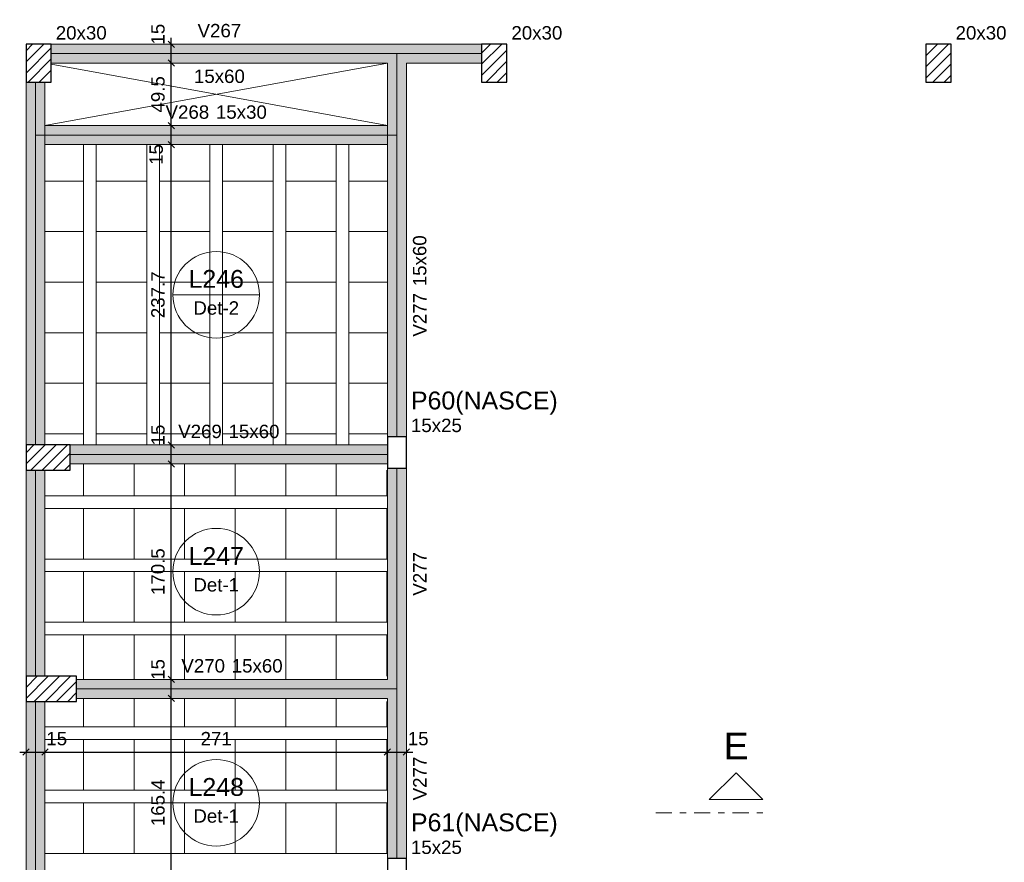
# Model space of a CAD drawing. Header units: millimetres. Extents: x 0 to 119, y 0 to 84.
# Tile 4 of 14: x 29 to 44, y 50 to 63. Entities that reach past the tile are written whole.
import ezdxf

# ---------------------------------------------------------------- set-up
doc = ezdxf.new("R2010")
doc.units = ezdxf.units.MM
doc.header["$MEASUREMENT"] = 0
doc.linetypes.add('DASHDOT', pattern=[2.54, 1.27, -0.635, 0, -0.635])
doc.linetypes.add('NULL', pattern=[0])
doc.layers.get('0').update_dxf_attribs({"lineweight": 18})
for name, color, linetype, lineweight in [('FO-Aberturas', 7, 'Continuous', 5), ('FO-Cortes', 9, 'DASHDOT', 5), ('FO-Cotas', 5, 'Continuous', 5), ('FO-Eixos', 5, 'Continuous', 5), ('FO-Hachura pilar que passa', 19, 'Continuous', 5), ('FO-Hachura viga', 43, 'Continuous', 5), ('FO-Hachuras das lajes', 1, 'Continuous', 20), ('FO-Pilares', 4, 'Continuous', 30), ('FO-Textos das lajes', 3, 'Continuous', 20), ('FO-Textos das vigas', 7, 'Continuous', 5), ('FO-Textos dos pilares', 7, 'Continuous', 5), ('FO-Vigas', 1, 'Continuous', 20)]:
    doc.layers.add(name, color=color, linetype=linetype, lineweight=lineweight)
doc.styles.add('Arial', font='txt')
doc.dimstyles.new('UM_50.000000', dxfattribs={"dimtxt": 0.18, "dimasz": 0.1, "dimexe": 0.1, "dimexo": 0.2, "dimgap": 0, "dimtad": 1, "dimtih": 1, "dimtoh": 1, "dimdec": 1, "dimlfac": 50, "dimzin": 0, "dimdsep": 46, "dimtxsty": 'Standard', "dimcen": 0.09, "dimdle": 0.1, "dimadec": 1, "dimazin": 2, "dimtfac": 1, "dimtdec": 4, "dimtofl": 0, "dimtmove": 0, "dimatfit": 3, "dimfxl": 1, "dimtolj": 1, "dimarcsym": 0})

# ---------------------------------------------------------------- blocks, each defined once
blk = doc.blocks.new('_Oblique')
at = {"color": 0, "linetype": 'ByBlock', "lineweight": -2}
blk.add_line((-0.5, -0.5), (0.5, 0.5), dxfattribs=at)
blk = doc.blocks.new('*D7')
at = {"layer": 'Defpoints', "color": 0}
for p in [(28.835, 51.853), (29.135, 51.853), (29.135, 51.853)]:
    blk.add_point(p, dxfattribs=at)
at = {"layer": 'FO-Cotas', "color": 0, "lineweight": -2}
blk.add_line((28.735, 51.853), (29.235, 51.853), dxfattribs=at)
at = {"layer": 'FO-Cotas', "color": 0, "lineweight": -2, "xscale": 0.1, "yscale": 0.1, "zscale": 0.1, "rotation": 180}
blk.add_blockref('_Oblique', (28.835, 51.853), dxfattribs=at)
at = {"layer": 'FO-Cotas', "color": 0, "lineweight": -2, "xscale": 0.1, "yscale": 0.1, "zscale": 0.1}
blk.add_blockref('_Oblique', (29.135, 51.853), dxfattribs=at)
at = {"layer": 'FO-Cotas', "color": 7, "insert": (29.321, 52.065), "char_height": 0.2118, "attachment_point": 5, "rotation": 0.0057, "style": 'Arial'}
blk.add_mtext('\\A1;15', dxfattribs=at)
blk = doc.blocks.new('*D8')
at = {"layer": 'Defpoints', "color": 0}
for p in [(29.135, 51.853), (34.555, 51.853), (34.555, 51.853)]:
    blk.add_point(p, dxfattribs=at)
at = {"layer": 'FO-Cotas', "color": 0, "lineweight": -2}
blk.add_line((29.035, 51.853), (34.655, 51.853), dxfattribs=at)
at = {"layer": 'FO-Cotas', "color": 0, "lineweight": -2, "xscale": 0.1, "yscale": 0.1, "zscale": 0.1, "rotation": 180}
blk.add_blockref('_Oblique', (29.135, 51.853), dxfattribs=at)
at = {"layer": 'FO-Cotas', "color": 0, "lineweight": -2, "xscale": 0.1, "yscale": 0.1, "zscale": 0.1}
blk.add_blockref('_Oblique', (34.555, 51.853), dxfattribs=at)
at = {"layer": 'FO-Cotas', "color": 7, "insert": (31.845, 52.065), "char_height": 0.2118, "attachment_point": 5, "rotation": 0.0057, "style": 'Arial'}
blk.add_mtext('\\A1;271', dxfattribs=at)
blk = doc.blocks.new('*D9')
at = {"layer": 'Defpoints', "color": 0}
for p in [(34.555, 51.853), (34.855, 51.853), (34.855, 51.853)]:
    blk.add_point(p, dxfattribs=at)
at = {"layer": 'FO-Cotas', "color": 0, "lineweight": -2}
blk.add_line((34.455, 51.853), (34.955, 51.853), dxfattribs=at)
at = {"layer": 'FO-Cotas', "color": 0, "lineweight": -2, "xscale": 0.1, "yscale": 0.1, "zscale": 0.1, "rotation": 180}
blk.add_blockref('_Oblique', (34.555, 51.853), dxfattribs=at)
at = {"layer": 'FO-Cotas', "color": 0, "lineweight": -2, "xscale": 0.1, "yscale": 0.1, "zscale": 0.1}
blk.add_blockref('_Oblique', (34.855, 51.853), dxfattribs=at)
at = {"layer": 'FO-Cotas', "color": 7, "insert": (35.041, 52.065), "char_height": 0.2118, "attachment_point": 5, "rotation": 0.0057, "style": 'Arial'}
blk.add_mtext('\\A1;15', dxfattribs=at)
blk = doc.blocks.new('*D17')
at = {"layer": 'Defpoints', "color": 0}
for p in [(31.135, 52.703), (31.135, 52.703), (31.135, 49.396)]:
    blk.add_point(p, dxfattribs=at)
at = {"layer": 'FO-Cotas', "color": 0, "lineweight": -2}
blk.add_line((31.135, 49.296), (31.135, 52.803), dxfattribs=at)
at = {"layer": 'FO-Cotas', "color": 0, "lineweight": -2, "xscale": 0.1, "yscale": 0.1, "zscale": 0.1}
for p, rotation in [((31.135, 52.703), 90), ((31.135, 49.396), 270)]:
    blk.add_blockref('_Oblique', p, dxfattribs=dict(at, rotation=rotation))
at = {"layer": 'FO-Cotas', "color": 7, "insert": (30.924, 51.05), "char_height": 0.2118, "attachment_point": 5, "rotation": 90, "style": 'Arial'}
blk.add_mtext('\\A1;165.4', dxfattribs=at)
blk = doc.blocks.new('*D18')
at = {"layer": 'Defpoints', "color": 0}
for p in [(31.135, 53.003), (31.135, 53.003), (31.135, 52.703)]:
    blk.add_point(p, dxfattribs=at)
at = {"layer": 'FO-Cotas', "color": 0, "lineweight": -2}
blk.add_line((31.135, 52.603), (31.135, 53.103), dxfattribs=at)
at = {"layer": 'FO-Cotas', "color": 0, "lineweight": -2, "xscale": 0.1, "yscale": 0.1, "zscale": 0.1}
for p, rotation in [((31.135, 53.003), 90), ((31.135, 52.703), 270)]:
    blk.add_blockref('_Oblique', p, dxfattribs=dict(at, rotation=rotation))
at = {"layer": 'FO-Cotas', "color": 7, "insert": (30.924, 53.16), "char_height": 0.2118, "attachment_point": 5, "rotation": 90, "style": 'Arial'}
blk.add_mtext('\\A1;15', dxfattribs=at)
blk = doc.blocks.new('*D19')
at = {"layer": 'Defpoints', "color": 0}
for p in [(31.135, 56.413), (31.135, 56.413), (31.135, 53.003)]:
    blk.add_point(p, dxfattribs=at)
at = {"layer": 'FO-Cotas', "color": 0, "lineweight": -2}
blk.add_line((31.135, 52.903), (31.135, 56.513), dxfattribs=at)
at = {"layer": 'FO-Cotas', "color": 0, "lineweight": -2, "xscale": 0.1, "yscale": 0.1, "zscale": 0.1}
for p, rotation in [((31.135, 56.413), 90), ((31.135, 53.003), 270)]:
    blk.add_blockref('_Oblique', p, dxfattribs=dict(at, rotation=rotation))
at = {"layer": 'FO-Cotas', "color": 7, "insert": (30.924, 54.708), "char_height": 0.2118, "attachment_point": 5, "rotation": 90, "style": 'Arial'}
blk.add_mtext('\\A1;170.5', dxfattribs=at)
blk = doc.blocks.new('*D20')
at = {"layer": 'Defpoints', "color": 0}
for p in [(31.135, 56.713), (31.135, 56.713), (31.135, 56.413)]:
    blk.add_point(p, dxfattribs=at)
at = {"layer": 'FO-Cotas', "color": 0, "lineweight": -2}
blk.add_line((31.135, 56.313), (31.135, 56.813), dxfattribs=at)
at = {"layer": 'FO-Cotas', "color": 0, "lineweight": -2, "xscale": 0.1, "yscale": 0.1, "zscale": 0.1}
for p, rotation in [((31.135, 56.713), 90), ((31.135, 56.413), 270)]:
    blk.add_blockref('_Oblique', p, dxfattribs=dict(at, rotation=rotation))
at = {"layer": 'FO-Cotas', "color": 7, "insert": (30.924, 56.871), "char_height": 0.2118, "attachment_point": 5, "rotation": 90, "style": 'Arial'}
blk.add_mtext('\\A1;15', dxfattribs=at)
blk = doc.blocks.new('*D21')
at = {"layer": 'Defpoints', "color": 0}
for p in [(31.135, 61.467), (31.135, 61.467), (31.135, 56.713)]:
    blk.add_point(p, dxfattribs=at)
at = {"layer": 'FO-Cotas', "color": 0, "lineweight": -2}
blk.add_line((31.135, 56.613), (31.135, 61.567), dxfattribs=at)
at = {"layer": 'FO-Cotas', "color": 0, "lineweight": -2, "xscale": 0.1, "yscale": 0.1, "zscale": 0.1}
for p, rotation in [((31.135, 61.467), 90), ((31.135, 56.713), 270)]:
    blk.add_blockref('_Oblique', p, dxfattribs=dict(at, rotation=rotation))
at = {"layer": 'FO-Cotas', "color": 7, "insert": (30.924, 59.09), "char_height": 0.2118, "attachment_point": 5, "rotation": 90, "style": 'Arial'}
blk.add_mtext('\\A1;237.7', dxfattribs=at)
blk = doc.blocks.new('*D22')
at = {"layer": 'Defpoints', "color": 0}
for p in [(31.135, 61.767), (31.135, 61.767), (31.135, 61.467)]:
    blk.add_point(p, dxfattribs=at)
at = {"layer": 'FO-Cotas', "color": 0, "lineweight": -2}
blk.add_line((31.135, 61.367), (31.135, 61.867), dxfattribs=at)
at = {"layer": 'FO-Cotas', "color": 0, "lineweight": -2, "xscale": 0.1, "yscale": 0.1, "zscale": 0.1}
for p, rotation in [((31.135, 61.767), 90), ((31.135, 61.467), 270)]:
    blk.add_blockref('_Oblique', p, dxfattribs=dict(at, rotation=rotation))
at = {"layer": 'FO-Cotas', "color": 7, "insert": (30.896, 61.31), "char_height": 0.2118, "attachment_point": 5, "rotation": 90, "style": 'Arial'}
blk.add_mtext('\\A1;15', dxfattribs=at)
blk = doc.blocks.new('*D23')
at = {"layer": 'Defpoints', "color": 0}
for p in [(31.135, 62.756), (31.135, 62.756), (31.135, 61.767)]:
    blk.add_point(p, dxfattribs=at)
at = {"layer": 'FO-Cotas', "color": 0, "lineweight": -2}
blk.add_line((31.135, 61.667), (31.135, 62.856), dxfattribs=at)
at = {"layer": 'FO-Cotas', "color": 0, "lineweight": -2, "xscale": 0.1, "yscale": 0.1, "zscale": 0.1}
for p, rotation in [((31.135, 62.756), 90), ((31.135, 61.767), 270)]:
    blk.add_blockref('_Oblique', p, dxfattribs=dict(at, rotation=rotation))
at = {"layer": 'FO-Cotas', "color": 7, "insert": (30.924, 62.262), "char_height": 0.2118, "attachment_point": 5, "rotation": 90, "style": 'Arial'}
blk.add_mtext('\\A1;49.5', dxfattribs=at)
blk = doc.blocks.new('*D24')
at = {"layer": 'Defpoints', "color": 0}
for p in [(31.135, 63.056), (31.135, 63.056), (31.135, 62.756)]:
    blk.add_point(p, dxfattribs=at)
at = {"layer": 'FO-Cotas', "color": 0, "lineweight": -2}
blk.add_line((31.135, 62.656), (31.135, 63.156), dxfattribs=at)
at = {"layer": 'FO-Cotas', "color": 0, "lineweight": -2, "xscale": 0.1, "yscale": 0.1, "zscale": 0.1}
for p, rotation in [((31.135, 63.056), 90), ((31.135, 62.756), 270)]:
    blk.add_blockref('_Oblique', p, dxfattribs=dict(at, rotation=rotation))
at = {"layer": 'FO-Cotas', "color": 7, "insert": (30.924, 63.214), "char_height": 0.2118, "attachment_point": 5, "rotation": 90, "style": 'Arial'}
blk.add_mtext('\\A1;15', dxfattribs=at)

msp = doc.modelspace()

# ---------------------------------------------------------------- hatches: boundary and pattern name
at = {"layer": 'FO-Hachura pilar que passa', "linetype": 'Continuous'}
h = msp.add_hatch(dxfattribs=at)
h.set_pattern_fill('ANSI31', color=19, style=0)
h.paths.add_polyline_path([(28.8354, 62.4563), (29.0354, 62.4563), (29.2354, 62.4563), (29.2354, 62.7563), (29.2354, 63.0563), (29.0354, 63.0563), (28.8354, 63.0563), (28.8354, 62.7563)])
h = msp.add_hatch(dxfattribs=at)
h.set_pattern_fill('ANSI31', color=19, style=0)
h.paths.add_polyline_path([(36.0454, 62.4563), (36.2454, 62.4563), (36.4454, 62.4563), (36.4454, 62.7563), (36.4454, 63.0563), (36.2454, 63.0563), (36.0454, 63.0563), (36.0454, 62.7563)])
h = msp.add_hatch(dxfattribs=at)
h.set_pattern_fill('ANSI31', color=19, style=0)
h.paths.add_polyline_path([(43.0744, 62.4563), (43.2744, 62.4563), (43.4744, 62.4563), (43.4744, 62.7563), (43.4744, 63.0563), (43.2744, 63.0563), (43.0744, 63.0563), (43.0744, 62.7563)])
h = msp.add_hatch(dxfattribs=at)
h.set_pattern_fill('ANSI31', color=19, style=0)
h.paths.add_polyline_path([(29.5354, 56.3133), (29.5354, 56.5133), (29.5354, 56.7133), (29.1854, 56.7133), (28.8354, 56.7133), (28.8354, 56.5133), (28.8354, 56.3133), (29.1854, 56.3133)])
h = msp.add_hatch(dxfattribs=at)
h.set_pattern_fill('ANSI31', color=19, style=0)
h.paths.add_polyline_path([(28.8354, 53.0531), (28.8354, 52.8531), (28.8354, 52.6531), (29.2354, 52.6531), (29.6354, 52.6531), (29.6354, 52.8531), (29.6354, 53.0531), (29.2354, 53.0531)])
at = {"layer": 'FO-Hachura viga', "linetype": 'Continuous'}
for points in [[(34.7056, 62.9063), (34.7056, 62.9063), (34.7056, 63.0563), (29.2356, 63.0563), (29.2356, 62.7563), (34.5556, 62.7563), (34.7056, 62.9063)], [(36.0456, 63.0563), (36.0456, 63.0563), (34.7056, 63.0563), (34.7056, 62.9063), (34.8556, 62.7563), (36.0456, 62.7563), (36.0456, 63.0563)], [(34.8556, 62.7563), (34.8556, 62.7563), (34.7056, 62.9063), (34.5556, 62.7563), (34.5556, 61.6169), (34.8556, 61.6169), (34.8556, 62.7563)], [(29.1356, 62.4563), (29.1356, 62.4563), (28.8356, 62.4563), (28.8356, 61.6169), (29.1356, 61.6169), (29.1356, 62.4563)], [(34.7056, 61.6169), (34.7056, 61.6169), (34.5556, 61.7669), (29.1356, 61.7669), (28.9856, 61.6169), (29.1354, 61.4669), (34.5556, 61.4669), (34.7056, 61.6169)], [(29.1354, 61.6169), (29.1354, 61.6169), (28.8356, 61.6169), (28.8356, 56.7131), (29.1354, 56.7131), (29.1354, 61.6169)], [(34.8556, 61.6169), (34.8556, 61.6169), (34.5556, 61.6169), (34.5556, 56.8431), (34.8556, 56.8431), (34.8556, 61.6169)], [(34.5556, 56.7131), (34.5556, 56.7131), (29.5356, 56.7131), (29.5356, 56.4131), (34.5556, 56.4131), (34.5556, 56.7131)], [(29.1356, 56.3131), (29.1356, 56.3131), (28.8356, 56.3131), (28.8356, 53.0529), (29.1356, 53.0529), (29.1356, 56.3131)], [(34.8556, 56.3431), (34.8556, 56.3431), (34.5556, 56.3431), (34.5556, 53.0029), (34.7056, 52.8529), (34.8556, 52.8529), (34.8556, 56.3431)], [(34.7056, 52.8529), (34.7056, 52.8529), (34.5556, 53.0029), (29.6356, 53.0029), (29.6356, 52.7029), (34.5556, 52.7029), (34.7056, 52.8529)], [(34.8556, 52.8529), (34.8556, 52.8529), (34.7056, 52.8529), (34.5556, 52.7029), (34.5556, 50.1661), (34.8556, 50.1661), (34.8556, 52.8529)], [(29.1356, 52.6529), (29.1356, 52.6529), (28.8356, 52.6529), (28.8356, 49.3961), (29.1356, 49.3961), (29.1356, 52.6529)]]:
    msp.add_hatch(color=43, dxfattribs=at).paths.add_polyline_path(points)

# ---------------------------------------------------------------- linework, layer by layer
at = {"layer": 'FO-Aberturas'}
for p, q in [((29.1354, 61.7671), (34.5554, 62.7561)), ((29.2354, 62.7381), (34.5554, 61.7671))]:
    msp.add_line(p, q, dxfattribs=at)
at = {"layer": 'FO-Cortes', "ltscale": 0.2}
msp.add_line((38.8015, 50.8908), (40.4959, 50.8908), dxfattribs=at)
at = {"layer": 'FO-Cortes', "linetype": 'Continuous', "ltscale": 0.2}
msp.add_lwpolyline([(40.4959, 51.1026), (39.6487, 51.1026), (40.0723, 51.5262), (40.4959, 51.1026)], close=True, dxfattribs=at)
at = {"layer": 'FO-Eixos'}
for p, q in [((29.2354, 62.9063), (34.7054, 62.9063)), ((34.7054, 62.9063), (36.0454, 62.9063)), ((34.7054, 61.6169), (34.7054, 62.9063)), ((28.9854, 61.6169), (28.9854, 62.4563)), ((28.9854, 56.7133), (28.9854, 61.6169)), ((28.9854, 61.6169), (34.7054, 61.6169)), ((34.7054, 56.8433), (34.7054, 61.6169)), ((29.5354, 56.5633), (34.5554, 56.5633)), ((28.9854, 53.0531), (28.9854, 56.3133)), ((34.7054, 52.8531), (34.7054, 56.3433)), ((29.6354, 52.8531), (34.7054, 52.8531)), ((34.7054, 50.1661), (34.7054, 52.8531)), ((28.9854, 49.3961), (28.9854, 52.6531))]:
    msp.add_line(p, q, dxfattribs=at)
for points in [[(29.1354, 60.8901), (29.7454, 60.8901), (29.7454, 61.4671)], [(29.9454, 61.4671), (29.9454, 60.8901), (30.7454, 60.8901), (30.7454, 61.4671)], [(30.9454, 61.4671), (30.9454, 60.8901), (31.7454, 60.8901), (31.7454, 61.4671)], [(31.9454, 61.4671), (31.9454, 60.8901), (32.7454, 60.8901), (32.7454, 61.4671)], [(32.9454, 61.4671), (32.9454, 60.8901), (33.7454, 60.8901), (33.7454, 61.4671)], [(33.9454, 61.4671), (33.9454, 60.8901), (34.5554, 60.8901)], [(29.1354, 60.0901), (29.7454, 60.0901), (29.7454, 60.8901), (29.1354, 60.8901)], [(34.5554, 60.8901), (33.9454, 60.8901), (33.9454, 60.0901), (34.5554, 60.0901)], [(29.1354, 59.2901), (29.7454, 59.2901), (29.7454, 60.0901), (29.1354, 60.0901)], [(34.5554, 60.0901), (33.9454, 60.0901), (33.9454, 59.2901), (34.5554, 59.2901)], [(29.1354, 58.4901), (29.7454, 58.4901), (29.7454, 59.2901), (29.1354, 59.2901)], [(34.5554, 59.2901), (33.9454, 59.2901), (33.9454, 58.4901), (34.5554, 58.4901)], [(29.1354, 57.6901), (29.7454, 57.6901), (29.7454, 58.4901), (29.1354, 58.4901)], [(34.5554, 58.4901), (33.9454, 58.4901), (33.9454, 57.6901), (34.5554, 57.6901)], [(29.1354, 56.8901), (29.7454, 56.8901), (29.7454, 57.6901), (29.1354, 57.6901)], [(34.5554, 57.6901), (33.9454, 57.6901), (33.9454, 56.8901), (34.5554, 56.8901)], [(29.1354, 55.9081), (29.7454, 55.9081), (29.7454, 56.4131)], [(29.7454, 56.4131), (29.7454, 55.9081), (30.5454, 55.9081), (30.5454, 56.4131)], [(30.5454, 56.4131), (30.5454, 55.9081), (31.3454, 55.9081), (31.3454, 56.4131)], [(31.3454, 56.4131), (31.3454, 55.9081), (32.1454, 55.9081), (32.1454, 56.4131)], [(32.1454, 56.4131), (32.1454, 55.9081), (32.9454, 55.9081), (32.9454, 56.4131)], [(32.9454, 56.4131), (32.9454, 55.9081), (33.7454, 55.9081), (33.7454, 56.4131)], [(33.7454, 56.4131), (33.7454, 55.9081), (34.5554, 55.9081), (34.5454, 55.9081), (34.5454, 56.3131)], [(29.1354, 54.9081), (29.7454, 54.9081), (29.7454, 55.7081), (29.1354, 55.7081)], [(29.1354, 53.9081), (29.7454, 53.9081), (29.7454, 54.7081), (29.1354, 54.7081)], [(29.7454, 53.0031), (29.7454, 53.7081), (29.1354, 53.7081)], [(30.5454, 53.0031), (30.5454, 53.7081), (29.7454, 53.7081), (29.7454, 53.0031)], [(31.3454, 53.0031), (31.3454, 53.7081), (30.5454, 53.7081), (30.5454, 53.0031)], [(32.1454, 53.0031), (32.1454, 53.7081), (31.3454, 53.7081), (31.3454, 53.0031)], [(32.9454, 53.0031), (32.9454, 53.7081), (32.1454, 53.7081), (32.1454, 53.0031)], [(33.7454, 53.0031), (33.7454, 53.7081), (32.9454, 53.7081), (32.9454, 53.0031)], [(34.5454, 53.0531), (34.5454, 53.7081), (34.5554, 53.7081), (33.7454, 53.7081), (33.7454, 53.0031)], [(29.1354, 52.2501), (29.7454, 52.2501), (29.7454, 52.7031)], [(29.7454, 52.7031), (29.7454, 52.2501), (30.5454, 52.2501), (30.5454, 52.7031)], [(30.5454, 52.7031), (30.5454, 52.2501), (31.3454, 52.2501), (31.3454, 52.7031)], [(31.3454, 52.7031), (31.3454, 52.2501), (32.1454, 52.2501), (32.1454, 52.7031)], [(32.1454, 52.7031), (32.1454, 52.2501), (32.9454, 52.2501), (32.9454, 52.7031)], [(32.9454, 52.7031), (32.9454, 52.2501), (33.7454, 52.2501), (33.7454, 52.7031)], [(33.7454, 52.7031), (33.7454, 52.2501), (34.5554, 52.2501), (34.5454, 52.2501), (34.5454, 52.6531)], [(29.1354, 51.2501), (29.7454, 51.2501), (29.7454, 52.0501), (29.1354, 52.0501)], [(29.1354, 50.2501), (29.7454, 50.2501), (29.7454, 51.0501), (29.1354, 51.0501)]]:
    msp.add_lwpolyline(points, dxfattribs=at)
for points in [[(30.7454, 60.0901), (30.7454, 60.8901), (29.9454, 60.8901), (29.9454, 60.0901), (30.7454, 60.0901)], [(31.7454, 60.0901), (31.7454, 60.8901), (30.9454, 60.8901), (30.9454, 60.0901), (31.7454, 60.0901)], [(32.7454, 60.0901), (32.7454, 60.8901), (31.9454, 60.8901), (31.9454, 60.0901), (32.7454, 60.0901)], [(33.7454, 60.0901), (33.7454, 60.8901), (32.9454, 60.8901), (32.9454, 60.0901), (33.7454, 60.0901)], [(30.7454, 59.2901), (30.7454, 60.0901), (29.9454, 60.0901), (29.9454, 59.2901), (30.7454, 59.2901)], [(31.7454, 59.2901), (31.7454, 60.0901), (30.9454, 60.0901), (30.9454, 59.2901), (31.7454, 59.2901)], [(32.7454, 59.2901), (32.7454, 60.0901), (31.9454, 60.0901), (31.9454, 59.2901), (32.7454, 59.2901)], [(33.7454, 59.2901), (33.7454, 60.0901), (32.9454, 60.0901), (32.9454, 59.2901), (33.7454, 59.2901)], [(30.7454, 58.4901), (30.7454, 59.2901), (29.9454, 59.2901), (29.9454, 58.4901), (30.7454, 58.4901)], [(31.7454, 58.4901), (31.7454, 59.2901), (30.9454, 59.2901), (30.9454, 58.4901), (31.7454, 58.4901)], [(32.7454, 58.4901), (32.7454, 59.2901), (31.9454, 59.2901), (31.9454, 58.4901), (32.7454, 58.4901)], [(33.7454, 58.4901), (33.7454, 59.2901), (32.9454, 59.2901), (32.9454, 58.4901), (33.7454, 58.4901)], [(30.7454, 57.6901), (30.7454, 58.4901), (29.9454, 58.4901), (29.9454, 57.6901), (30.7454, 57.6901)], [(31.7454, 57.6901), (31.7454, 58.4901), (30.9454, 58.4901), (30.9454, 57.6901), (31.7454, 57.6901)], [(32.7454, 57.6901), (32.7454, 58.4901), (31.9454, 58.4901), (31.9454, 57.6901), (32.7454, 57.6901)], [(33.7454, 57.6901), (33.7454, 58.4901), (32.9454, 58.4901), (32.9454, 57.6901), (33.7454, 57.6901)], [(30.7454, 56.8901), (30.7454, 57.6901), (29.9454, 57.6901), (29.9454, 56.8901), (30.7454, 56.8901)], [(31.7454, 56.8901), (31.7454, 57.6901), (30.9454, 57.6901), (30.9454, 56.8901), (31.7454, 56.8901)], [(32.7454, 56.8901), (32.7454, 57.6901), (31.9454, 57.6901), (31.9454, 56.8901), (32.7454, 56.8901)], [(33.7454, 56.8901), (33.7454, 57.6901), (32.9454, 57.6901), (32.9454, 56.8901), (33.7454, 56.8901)], [(29.7454, 54.9081), (30.5454, 54.9081), (30.5454, 55.7081), (29.7454, 55.7081), (29.7454, 54.9081)], [(30.5454, 54.9081), (31.3454, 54.9081), (31.3454, 55.7081), (30.5454, 55.7081), (30.5454, 54.9081)], [(31.3454, 54.9081), (32.1454, 54.9081), (32.1454, 55.7081), (31.3454, 55.7081), (31.3454, 54.9081)], [(32.1454, 54.9081), (32.9454, 54.9081), (32.9454, 55.7081), (32.1454, 55.7081), (32.1454, 54.9081)], [(32.9454, 54.9081), (33.7454, 54.9081), (33.7454, 55.7081), (32.9454, 55.7081), (32.9454, 54.9081)], [(33.7454, 54.9081), (34.5454, 54.9081), (34.5454, 55.7081), (33.7454, 55.7081), (33.7454, 54.9081)], [(29.7454, 53.9081), (30.5454, 53.9081), (30.5454, 54.7081), (29.7454, 54.7081), (29.7454, 53.9081)], [(30.5454, 53.9081), (31.3454, 53.9081), (31.3454, 54.7081), (30.5454, 54.7081), (30.5454, 53.9081)], [(31.3454, 53.9081), (32.1454, 53.9081), (32.1454, 54.7081), (31.3454, 54.7081), (31.3454, 53.9081)], [(32.1454, 53.9081), (32.9454, 53.9081), (32.9454, 54.7081), (32.1454, 54.7081), (32.1454, 53.9081)], [(32.9454, 53.9081), (33.7454, 53.9081), (33.7454, 54.7081), (32.9454, 54.7081), (32.9454, 53.9081)], [(33.7454, 53.9081), (34.5454, 53.9081), (34.5454, 54.7081), (33.7454, 54.7081), (33.7454, 53.9081)], [(29.7454, 51.2501), (30.5454, 51.2501), (30.5454, 52.0501), (29.7454, 52.0501), (29.7454, 51.2501)], [(30.5454, 51.2501), (31.3454, 51.2501), (31.3454, 52.0501), (30.5454, 52.0501), (30.5454, 51.2501)], [(31.3454, 51.2501), (32.1454, 51.2501), (32.1454, 52.0501), (31.3454, 52.0501), (31.3454, 51.2501)], [(32.1454, 51.2501), (32.9454, 51.2501), (32.9454, 52.0501), (32.1454, 52.0501), (32.1454, 51.2501)], [(32.9454, 51.2501), (33.7454, 51.2501), (33.7454, 52.0501), (32.9454, 52.0501), (32.9454, 51.2501)], [(33.7454, 51.2501), (34.5454, 51.2501), (34.5454, 52.0501), (33.7454, 52.0501), (33.7454, 51.2501)], [(29.7454, 50.2501), (30.5454, 50.2501), (30.5454, 51.0501), (29.7454, 51.0501), (29.7454, 50.2501)], [(30.5454, 50.2501), (31.3454, 50.2501), (31.3454, 51.0501), (30.5454, 51.0501), (30.5454, 50.2501)], [(31.3454, 50.2501), (32.1454, 50.2501), (32.1454, 51.0501), (31.3454, 51.0501), (31.3454, 50.2501)], [(32.1454, 50.2501), (32.9454, 50.2501), (32.9454, 51.0501), (32.1454, 51.0501), (32.1454, 50.2501)], [(32.9454, 50.2501), (33.7454, 50.2501), (33.7454, 51.0501), (32.9454, 51.0501), (32.9454, 50.2501)], [(33.7454, 50.2501), (34.5454, 50.2501), (34.5454, 51.0501), (33.7454, 51.0501), (33.7454, 50.2501)]]:
    msp.add_lwpolyline(points, close=True, dxfattribs=at)
at = {"layer": 'FO-Hachuras das lajes'}
for p, q in [((29.7454, 56.7131), (29.7454, 61.4671)), ((29.9454, 56.7131), (29.9454, 61.4671)), ((30.7454, 56.7131), (30.7454, 61.4671)), ((30.9454, 56.7131), (30.9454, 61.4671)), ((31.7454, 56.7131), (31.7454, 61.4671)), ((31.9454, 56.7131), (31.9454, 61.4671)), ((32.7454, 56.7131), (32.7454, 61.4671)), ((32.9454, 56.7131), (32.9454, 61.4671)), ((33.7454, 56.7131), (33.7454, 61.4671)), ((33.9454, 56.7131), (33.9454, 61.4671)), ((29.1354, 55.9081), (29.5354, 55.9081)), ((29.5354, 55.9081), (29.6354, 55.9081)), ((29.6354, 55.9081), (34.5554, 55.9081)), ((29.1354, 55.7081), (29.5354, 55.7081)), ((29.5354, 55.7081), (29.6354, 55.7081)), ((29.6354, 55.7081), (34.5554, 55.7081)), ((29.1354, 54.9081), (29.5354, 54.9081)), ((29.5354, 54.9081), (29.6354, 54.9081)), ((29.6354, 54.9081), (34.5554, 54.9081)), ((29.1354, 54.7081), (29.5354, 54.7081)), ((29.5354, 54.7081), (29.6354, 54.7081)), ((29.6354, 54.7081), (34.5554, 54.7081)), ((29.1354, 53.9081), (29.5354, 53.9081)), ((29.5354, 53.9081), (29.6354, 53.9081)), ((29.6354, 53.9081), (34.5554, 53.9081)), ((29.1354, 53.7081), (29.5354, 53.7081)), ((29.5354, 53.7081), (29.6354, 53.7081)), ((29.6354, 53.7081), (34.5554, 53.7081)), ((29.1354, 52.2501), (29.6354, 52.2501)), ((29.6354, 52.2501), (34.5554, 52.2501)), ((29.1354, 52.0501), (29.6354, 52.0501)), ((29.6354, 52.0501), (34.5554, 52.0501)), ((29.1354, 51.2501), (29.6354, 51.2501)), ((29.6354, 51.2501), (34.5554, 51.2501)), ((29.1354, 51.0501), (29.6354, 51.0501)), ((29.6354, 51.0501), (34.5554, 51.0501)), ((29.1354, 50.2501), (29.6354, 50.2501)), ((29.6354, 50.2501), (34.5554, 50.2501))]:
    msp.add_line(p, q, dxfattribs=at)
at = {"layer": 'FO-Pilares'}
for points in [[(28.8354, 62.4563), (29.0354, 62.4563), (29.2354, 62.4563), (29.2354, 62.7563), (29.2354, 63.0563), (29.0354, 63.0563), (28.8354, 63.0563), (28.8354, 62.7563), (28.8354, 62.4563)], [(36.0454, 62.4563), (36.2454, 62.4563), (36.4454, 62.4563), (36.4454, 62.7563), (36.4454, 63.0563), (36.2454, 63.0563), (36.0454, 63.0563), (36.0454, 62.7563), (36.0454, 62.4563)], [(43.0744, 62.4563), (43.2744, 62.4563), (43.4744, 62.4563), (43.4744, 62.7563), (43.4744, 63.0563), (43.2744, 63.0563), (43.0744, 63.0563), (43.0744, 62.7563), (43.0744, 62.4563)], [(34.5554, 56.3433), (34.7054, 56.3433), (34.8554, 56.3433), (34.8554, 56.5933), (34.8554, 56.8433), (34.7054, 56.8433), (34.5554, 56.8433), (34.5554, 56.5933), (34.5554, 56.3433)], [(29.5354, 56.3133), (29.5354, 56.5133), (29.5354, 56.7133), (29.1854, 56.7133), (28.8354, 56.7133), (28.8354, 56.5133), (28.8354, 56.3133), (29.1854, 56.3133), (29.5354, 56.3133)], [(28.8354, 53.0531), (28.8354, 52.8531), (28.8354, 52.6531), (29.2354, 52.6531), (29.6354, 52.6531), (29.6354, 52.8531), (29.6354, 53.0531), (29.2354, 53.0531), (28.8354, 53.0531)], [(34.5554, 49.6661), (34.7054, 49.6661), (34.8554, 49.6661), (34.8554, 49.9161), (34.8554, 50.1661), (34.7054, 50.1661), (34.5554, 50.1661), (34.5554, 49.9161), (34.5554, 49.6661)]]:
    msp.add_lwpolyline(points, close=True, dxfattribs=at)
at = {"layer": 'FO-Textos das lajes'}
for p, q in [((31.16, 59.0901), (32.5308, 59.0901)), ((31.16, 54.7082), (32.5308, 54.7082)), ((31.16, 51.0496), (32.5308, 51.0496))]:
    msp.add_line(p, q, dxfattribs=at)
for centre in [(31.8454, 59.0901), (31.8454, 54.7082), (31.8454, 51.0496)]:
    msp.add_circle(centre, 0.6854, dxfattribs=at)
at = {"layer": 'FO-Vigas'}
for p, q in [((29.2354, 63.0563), (34.7054, 63.0563)), ((34.7054, 63.0563), (36.0454, 63.0563)), ((29.2354, 62.7563), (34.5554, 62.7563)), ((34.5554, 61.6169), (34.5554, 62.7563)), ((34.8554, 62.7563), (36.0454, 62.7563)), ((34.8554, 61.6169), (34.8554, 62.7563)), ((28.8354, 61.6169), (28.8354, 62.4563)), ((29.1354, 61.6169), (29.1354, 62.4563)), ((29.1354, 61.7669), (34.5554, 61.7669)), ((28.8354, 56.7133), (28.8354, 61.6169)), ((29.1354, 56.7133), (29.1354, 61.6169)), ((34.5554, 56.8433), (34.5554, 61.6169)), ((34.8554, 56.8433), (34.8554, 61.6169)), ((29.1354, 61.4669), (34.5554, 61.4669)), ((29.5354, 56.7133), (34.5554, 56.7133)), ((29.5354, 56.4133), (34.5554, 56.4133)), ((28.8354, 53.0531), (28.8354, 56.3133)), ((29.1354, 53.0531), (29.1354, 56.3133)), ((34.5554, 53.0031), (34.5554, 56.3433)), ((34.8554, 52.8531), (34.8554, 56.3433)), ((29.6354, 53.0031), (34.5554, 53.0031)), ((34.8554, 50.1661), (34.8554, 52.8531)), ((29.6354, 52.7031), (34.5554, 52.7031)), ((34.5554, 50.1661), (34.5554, 52.7031)), ((28.8354, 49.3961), (28.8354, 52.6531)), ((29.1354, 49.3961), (29.1354, 52.6531))]:
    msp.add_line(p, q, dxfattribs=at)

# ---------------------------------------------------------------- texts
at = {"layer": 'FO-Cortes', "linetype": 'NULL', "ltscale": 0.2, "insert": (40.0724, 51.7378), "char_height": 0.4236, "width": 0.773711, "attachment_point": 8, "line_spacing_factor": 0.798, "style": 'Arial'}
msp.add_mtext('E', dxfattribs=at)
at = {"layer": 'FO-Textos das lajes', "linetype": 'NULL', "attachment_point": 8, "line_spacing_factor": 0.798, "style": 'Arial'}
for s, insert, char_height, width in [('L246', (31.8454, 59.1963), 0.2824, 1.735195), ('Det-2', (31.8454, 58.772), 0.2118, 1.418281), ('L247', (31.8454, 54.8143), 0.2824, 1.735195), ('Det-1', (31.8454, 54.391), 0.2118, 1.418281), ('L248', (31.8454, 51.1553), 0.2824, 1.735195), ('Det-1', (31.8454, 50.732), 0.2118, 1.418281)]:
    msp.add_mtext(s, dxfattribs=dict(at, insert=insert, char_height=char_height, width=width))
at = {"layer": 'FO-Textos das vigas', "linetype": 'NULL', "char_height": 0.2118, "line_spacing_factor": 0.798, "style": 'Arial'}
for s, insert, width, attachment_point in [('V267', (31.8954, 63.162), 1.354561, 8), ('15x60', (31.8954, 62.439), 1.580273, 8), ('V268', (31.7344, 61.873), 1.354561, 9), ('15x30', (31.8404, 61.873), 1.580273, 7), ('V269', (31.9344, 56.819), 1.354561, 9), ('15x60', (32.0404, 56.819), 1.580273, 7), ('V270', (31.9844, 53.109), 1.354561, 9), ('15x60', (32.0904, 53.109), 1.580273, 7)]:
    msp.add_mtext(s, dxfattribs=dict(at, insert=insert, width=width, attachment_point=attachment_point))
at = {"layer": 'FO-Textos das vigas', "linetype": 'NULL', "char_height": 0.2118, "rotation": 90.00021, "line_spacing_factor": 0.798, "style": 'Arial'}
for s, insert, width, attachment_point in [('15x60', (35.1735, 59.2251), 1.580273, 7), ('V277', (35.1735, 59.1191), 1.354561, 9), ('V277', (35.1735, 54.6731), 1.354561, 8), ('V277', (35.1735, 51.4341), 1.354561, 8)]:
    msp.add_mtext(s, dxfattribs=dict(at, insert=insert, width=width, attachment_point=attachment_point))
at = {"layer": 'FO-Textos dos pilares', "linetype": 'NULL', "attachment_point": 7, "line_spacing_factor": 0.798, "style": 'Arial'}
for s, insert, char_height, width in [('20x30', (29.3064, 63.127), 0.2118, 1.580273), ('20x30', (36.5164, 63.127), 0.2118, 1.580273), ('20x30', (43.5454, 63.127), 0.2118, 1.580273), ('P60(NASCE)', (34.9264, 57.1911), 0.2824, 4.594688), ('15x25', (34.9264, 56.914), 0.2118, 1.580273), ('P61(NASCE)', (34.9264, 50.5141), 0.2824, 4.594688), ('15x25', (34.9264, 50.237), 0.2118, 1.580273)]:
    msp.add_mtext(s, dxfattribs=dict(at, insert=insert, char_height=char_height, width=width))

# ---------------------------------------------------------------- dimensions: what is measured, and where the dimension line sits
at = {"layer": 'FO-Cotas'}
for base, p1, p2, picture, middle in [((31.1354, 63.0563), (31.1354, 62.7563), (31.1354, 63.0563), '*D24', (30.9236, 63.2136)), ((31.1354, 62.7563), (31.1354, 61.7669), (31.1354, 62.7563), '*D23', (30.9236, 62.2616)), ((31.1354, 61.7669), (31.1354, 61.4669), (31.1354, 61.7669), '*D22', (30.8956, 61.3096)), ((31.1354, 61.4669), (31.1354, 56.7133), (31.1354, 61.4669), '*D21', (30.9236, 59.0901)), ((31.1354, 56.7133), (31.1354, 56.4133), (31.1354, 56.7133), '*D20', (30.9236, 56.8706)), ((31.1354, 56.4133), (31.1354, 53.0031), (31.1354, 56.4133), '*D19', (30.9236, 54.7082)), ((31.1354, 53.0031), (31.1354, 52.7031), (31.1354, 53.0031), '*D18', (30.9236, 53.1604)), ((31.1353920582, 52.7030604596), (31.1353920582, 49.3960604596), (31.1353920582, 52.7030604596), '*D17', (30.9235920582, 51.0495604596))]:
    dim = msp.add_linear_dim(base=base, p1=p1, p2=p2, angle=90, dimstyle='UM_50.000000', override={"dimtxt": 0.2118, "dimasz": 0.1, "dimexe": 0.1, "dimexo": 0.2, "dimtad": 1, "dimtih": 0, "dimtoh": 0, "dimdec": 1, "dimlfac": 50, "dimzin": 8, "dimtxsty": 'Arial', "dimblk": 'Oblique', "dimblk1": 'Oblique', "dimblk2": 'Oblique', "dimsah": 1, "dimdle": 0.1, "dimse1": 1, "dimse2": 1, "dimclrt": 7, "dimadec": 1, "dimazin": 3, "dimtmove": 2, "dimldrblk": 'Oblique'}, dxfattribs=at)
    dim.commit()
    dim.dimension.update_dxf_attribs({"geometry": picture, "text_midpoint": middle, "dimtype": 160, "text_rotation": 90})
for base, p1, p2, picture, middle in [((29.1354, 51.8531), (28.8354, 51.8531), (29.1354, 51.8531), '*D7', (29.3207, 52.0649)), ((34.5554, 51.8531), (29.1354, 51.8531), (34.5554, 51.8531), '*D8', (31.8454, 52.0649)), ((34.8554, 51.8531), (34.5554, 51.8531), (34.8554, 51.8531), '*D9', (35.0407, 52.0649))]:
    dim = msp.add_linear_dim(base=base, p1=p1, p2=p2, dimstyle='UM_50.000000', override={"dimtxt": 0.2118, "dimasz": 0.1, "dimexe": 0.1, "dimexo": 0.2, "dimtad": 1, "dimtih": 0, "dimtoh": 0, "dimdec": 1, "dimlfac": 50, "dimzin": 8, "dimtxsty": 'Arial', "dimblk": 'Oblique', "dimblk1": 'Oblique', "dimblk2": 'Oblique', "dimsah": 1, "dimdle": 0.1, "dimse1": 1, "dimse2": 1, "dimclrt": 7, "dimadec": 1, "dimazin": 3, "dimtmove": 2, "dimldrblk": 'Oblique'}, dxfattribs=at)
    dim.commit()
    dim.dimension.update_dxf_attribs({"geometry": picture, "text_midpoint": middle, "dimtype": 160, "text_rotation": 0.00573})

doc.saveas('drawing.dxf')
